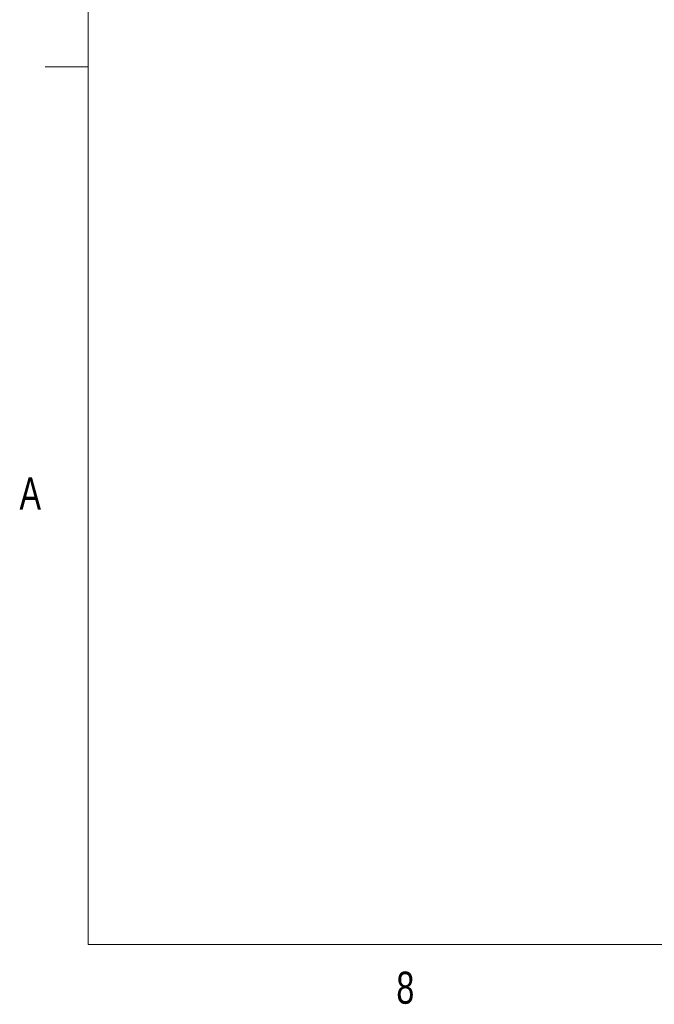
# Model space of a CAD drawing. Header units: millimetres. Extents: x 11 to 421, y 5 to 275.
# Tile 1 of 8: x 11 to 58, y 6 to 79. Entities that reach past the tile are written whole.
import ezdxf

# ---------------------------------------------------------------- set-up
doc = ezdxf.new("R2010")
doc.units = ezdxf.units.MM
doc.styles.add('SLDTEXTSTYLE0', font='TXT', dxfattribs={"width": 0.75})

msp = doc.modelspace()

# ---------------------------------------------------------------- linework, layer by layer
at = {"color": 7, "linetype": 'Continuous', "lineweight": 0}
for p, q in [((15.907, 270.309), (15.907, 9.959)), ((15.907, 75.046), (12.732, 75.046)), ((415.957, 9.959), (15.907, 9.959))]:
    msp.add_line(p, q, dxfattribs=at)

# ---------------------------------------------------------------- texts
at = {"color": 7, "linetype": 'Continuous', "lineweight": 0, "char_height": 2.381, "attachment_point": 1, "style": 'SLDTEXTSTYLE0'}
for s, insert in [('A', (10.821, 44.599)), ('8', (38.78, 7.949))]:
    msp.add_mtext(s, dxfattribs=dict(at, insert=insert))

doc.saveas('drawing.dxf')
